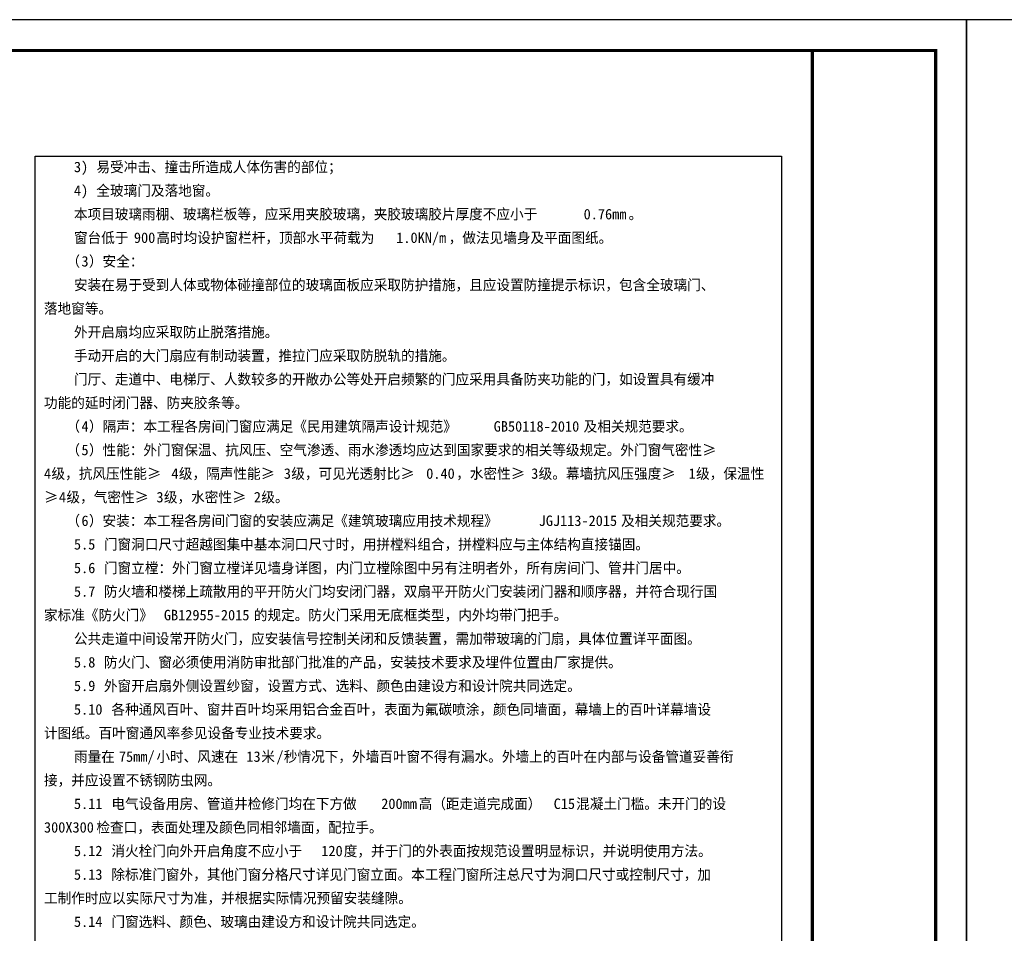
# Model space of a CAD drawing. Extents: x 1109697 to 1467097, y -139975 to 53891.
# Tile 89 of 256: x 1163097 to 1195022, y -44353 to -14719. Entities that reach past the tile are written whole.
import ezdxf

# ---------------------------------------------------------------- set-up
doc = ezdxf.new("R2010")
doc.units = 0
doc.header["$LTSCALE"] = 1000
doc.header["$MEASUREMENT"] = 0
for name, color, linetype in [('PUB_HATCH', 8, 'Continuous'), ('PUB_TEXT', 7, 'Continuous'), ('PUB_TITLE', 4, 'Continuous')]:
    doc.layers.add(name, color=color, linetype=linetype)
doc.styles.add('ST', font='txt')

msp = doc.modelspace()

# ---------------------------------------------------------------- linework, layer by layer
at = {"layer": 'PUB_HATCH'}
msp.add_lwpolyline([(1163597, -19141), (1187797, -19141), (1187797, -71971), (1163597, -71971)], close=True, dxfattribs=at)
at = {"layer": 'PUB_TITLE'}
for points in [[(1109697, -74119), (1193797, -74119), (1193797, -14719), (1109697, -14719)], [(1193797, -74119), (1277897, -74119), (1277897, -14719), (1193797, -14719)]]:
    msp.add_lwpolyline(points, close=True, dxfattribs=at)
at = {"layer": 'PUB_TITLE', "const_width": 100}
msp.add_lwpolyline([(1112197, -73119), (1192797, -73119), (1192797, -15719), (1112197, -15719)], close=True, dxfattribs=at)
msp.add_lwpolyline([(1188797, -15719), (1188797, -73119)], dxfattribs=at)

# ---------------------------------------------------------------- texts
at = {"layer": 'PUB_TEXT', "style": 'ST'}
for s, height, p in [('3)', 339.9, (1164856, -19665)), ('易受冲击、撞击所造成人体伤害的部位；', 339.87, (1165585, -19665)), ('4)', 339.9, (1164856, -20430)), ('全玻璃门及落地窗。', 339.9, (1165585, -20430)), ('本项目玻璃雨棚、玻璃栏板等，应采用夹胶玻璃，夹胶玻璃胶片厚度不应小于', 339.87, (1164856, -21195)), ('0.76mm', 339.9, (1181382, -21195)), ('。', 340, (1182840, -21195)), ('窗台低于', 339.9, (1164856, -21960)), ('900', 339.9, (1166800, -21960)), ('高时均设护窗栏杆，顶部水平荷载为', 339.87, (1167529, -21960)), ('1.0KN/m', 339.9, (1175306, -21960)), ('，做法见墙身及平面图纸。', 339.87, (1177008, -21960)), ('（', 340, (1164613, -22725)), ('）安全：', 339.9, (1165342, -22725)), ('3', 340, (1165099, -22725)), ('安装在易于受到人体或物体碰撞部位的玻璃面板应采取防护措施，且应设置防撞提示标识，包含全玻璃门、', 339.87, (1164856, -23490)), ('落地窗等。', 339.9, (1163884, -24255)), ('外开启扇均应采取防止脱落措施。', 339.87, (1164856, -25020)), ('手动开启的大门扇应有制动装置，推拉门应采取防脱轨的措施。', 339.87, (1164856, -25785)), ('门厅、走道中、电梯厅、人数较多的开敞办公等处开启频繁的门应采用具备防夹功能的门，如设置具有缓冲', 339.87, (1164856, -26550)), ('功能的延时闭门器、防夹胶条等。', 339.87, (1163884, -27315)), ('（', 340, (1164613, -28080)), ('4', 340, (1165099, -28080)), ('）隔声：本工程各房间门窗应满足《民用建筑隔声设计规范》', 339.87, (1165342, -28080)), ('GB50118-2010', 339.87, (1178466, -28080)), ('及相关规范要求。', 339.9, (1181382, -28080)), ('（', 340, (1164613, -28845)), ('5', 340, (1165099, -28845)), ('）性能：外门窗保温、抗风压、空气渗透、雨水渗透均应达到国家要求的相关等级规定。外门窗气密性≥', 339.87, (1165342, -28845)), ('4', 340, (1163884, -29610)), ('级，抗风压性能≥', 339.9, (1164127, -29610)), ('4', 340, (1168015, -29610)), ('级，隔声性能≥', 339.9, (1168258, -29610)), ('3', 340, (1171661, -29610)), ('级，可见光透射比≥', 339.9, (1171904, -29610)), ('0.40', 339.9, (1176278, -29610)), ('，水密性≥', 339.9, (1177251, -29610)), ('3', 340, (1179681, -29610)), ('级。幕墙抗风压强度≥', 339.9, (1179924, -29610)), ('1', 340, (1184785, -29610)), ('级，保温性', 339.9, (1185028, -29610)), ('级，气密性≥', 339.9, (1164613, -30375)), ('级，水密性≥', 339.9, (1167772, -30375)), ('级。', 339.9, (1170932, -30375)), ('≥', 340, (1163884, -30375)), ('4', 340, (1164370, -30375)), ('3', 340, (1167529, -30375)), ('2', 340, (1170689, -30375)), ('（', 340, (1164613, -31140)), ('6', 340, (1165099, -31140)), ('）安装：本工程各房间门窗的安装应满足《建筑玻璃应用技术规程》', 339.87, (1165342, -31140)), ('JGJ113-2015', 339.87, (1179924, -31140)), ('及相关规范要求。', 339.9, (1182597, -31140)), ('5.5', 339.9, (1164856, -31905)), ('门窗洞口尺寸超越图集中基本洞口尺寸时，用拼樘料组合，拼樘料应与主体结构直接锚固。', 339.87, (1165828, -31905)), ('5.6', 339.9, (1164856, -32670)), ('门窗立樘：外门窗立樘详见墙身详图，内门立樘除图中另有注明者外，所有房间门、管井门居中。', 339.87, (1165828, -32670)), ('5.7', 339.9, (1164856, -33435)), ('防火墙和楼梯上疏散用的平开防火门均安闭门器，双扇平开防火门安装闭门器和顺序器，并符合现行国', 339.87, (1165828, -33435)), ('家标准《防火门》', 339.9, (1163884, -34200)), ('的规定。防火门采用无底框类型，内外均带门把手。', 339.87, (1170689, -34200)), ('GB12955-2015', 339.87, (1167772, -34200)), ('公共走道中间设常开防火门，应安装信号控制关闭和反馈装置，需加带玻璃的门扇，具体位置详平面图。', 339.87, (1164856, -34965)), ('5.8', 339.9, (1164856, -35730)), ('防火门、窗必须使用消防审批部门批准的产品，安装技术要求及埋件位置由厂家提供。', 339.87, (1165828, -35730)), ('5.9', 339.9, (1164856, -36495)), ('外窗开启扇外侧设置纱窗，设置方式、选料、颜色由建设方和设计院共同选定。', 339.87, (1165828, -36495)), ('5.10', 339.9, (1164856, -37260)), ('各种通风百叶、窗井百叶均采用铝合金百叶，表面为氟碳喷涂，颜色同墙面，幕墙上的百叶详幕墙设', 339.87, (1166071, -37260)), ('计图纸。百叶窗通风率参见设备专业技术要求。', 339.87, (1163884, -38025)), ('雨量在', 339.9, (1164856, -38790)), ('75mm/', 339.9, (1166314, -38790)), ('小时、风速在', 339.9, (1167529, -38790)), ('13', 339.9, (1170446, -38790)), ('米', 340, (1170932, -38790)), ('/', 340, (1171418, -38790)), ('秒情况下，外墙百叶窗不得有漏水。外墙上的百叶在内部与设备管道妥善衔', 339.87, (1171661, -38790)), ('接，并应设置不锈钢防虫网。', 339.87, (1163884, -39555)), ('5.11', 339.9, (1164856, -40320)), ('电气设备用房、管道井检修门均在下方做', 339.87, (1166071, -40320)), ('200mm', 339.9, (1174820, -40320)), ('高（距走道完成面）', 339.9, (1176035, -40320)), ('C15', 339.9, (1180410, -40320)), ('混凝土门槛。未开门的设', 339.87, (1181139, -40320)), ('300X300', 339.9, (1163884, -41085)), ('检查口，表面处理及颜色同相邻墙面，配拉手。', 339.87, (1165585, -41085)), ('消火栓门向外开启角度不应小于', 339.87, (1166071, -41850)), ('度，并于门的外表面按规范设置明显标识，并说明使用方法。', 339.87, (1173605, -41850)), ('5.12', 339.9, (1164856, -41850)), ('120', 339.9, (1172876, -41850)), ('5.13', 339.9, (1164856, -42615)), ('除标准门窗外，其他门窗分格尺寸详见门窗立面。本工程门窗所注总尺寸为洞口尺寸或控制尺寸，加', 339.87, (1166071, -42615)), ('工制作时应以实际尺寸为准，并根据实际情况预留安装缝隙。', 339.87, (1163884, -43380)), ('5.14', 339.9, (1164856, -44145)), ('门窗选料、颜色、玻璃由建设方和设计院共同选定。', 339.87, (1166071, -44145))]:
    msp.add_text(s, height=height, dxfattribs=at).set_placement(p)

doc.saveas('drawing.dxf')
